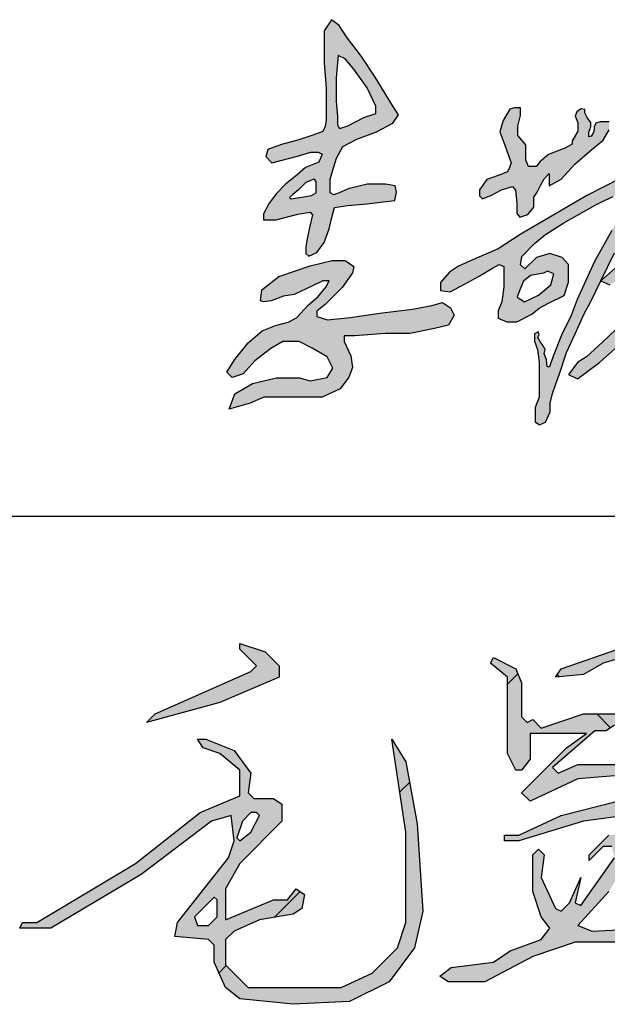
# Model space of a CAD drawing. Extents: x 687841 to 771941, y 252015 to 732780.
# Tile 21 of 98: x 769323 to 770157, y 328631 to 330028. Entities that reach past the tile are written whole.
import ezdxf

# ---------------------------------------------------------------- set-up
doc = ezdxf.new("R2010")
doc.units = 0
doc.header["$LTSCALE"] = 1000
doc.header["$MEASUREMENT"] = 0
doc.layers.get('0').update_dxf_attribs({"linetype": 'CONTINUOUS'})
doc.layers.add('PUB_TITLE', color=4, linetype='CONTINUOUS')

# ---------------------------------------------------------------- blocks, each defined once
blk = doc.blocks.new('李敬辉')
h = blk.add_hatch(color=3)
h.paths.add_polyline_path([(3996.515418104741, 949.8547423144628), (3919.837361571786, 887.2040602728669), (3809.476684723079, 792.9538422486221), (3729.932400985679, 732.1403451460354), (3679.72012962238, 668.5681476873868), (3669.576898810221, 638.6948370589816), (3706.946696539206, 622.1578117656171), (3817.454301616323, 677.6368172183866), (3907.141816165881, 707.510127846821), (3970.136618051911, 727.7812186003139), (3990.423079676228, 742.7178177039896), (3996.295476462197, 778.459170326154), (4005.99273953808, 824.1076287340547), (4011.865136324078, 887.0548775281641), (4025.745346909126, 937.199391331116), (4016.669824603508, 959.070908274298)], flags=16)
h.paths.add_polyline_path([(4032.029908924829, 1341.098688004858), (3905.536647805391, 1269.765277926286), (3844.168647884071, 1178.408328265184), (3835.401855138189, 1138.361473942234), (3884.24580103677, 1155.881958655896), (3964.399881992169, 1209.69499644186), (4023.263116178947, 1252.244680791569), (4055.82574677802, 1307.309189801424)], flags=16)
h.paths.add_polyline_path([(3256.286730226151, 1743.453381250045), (3239.085076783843, 1695.707533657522), (3257.897749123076, 1665.240977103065), (3275.375898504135, 1637.036219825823), (3275.375898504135, 1590.599689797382), (3284.339872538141, 1520.294819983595), (3276.611267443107, 1463.661475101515), (3258.577855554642, 1420.542940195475), (3246.484582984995, 1391.627491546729), (3212.206675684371, 1376.780794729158), (3163.259068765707, 1376.780794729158), (3103.362829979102, 1398.661867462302), (3077.601038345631, 1426.334985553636), (3069.228382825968, 1468.810022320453), (3038.314187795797, 1468.810022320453), (3013.840271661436, 1452.72099494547), (3013.840271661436, 1416.038003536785), (3040.246339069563, 1372.919468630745), (3083.009439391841, 1316.581341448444), (3111.423826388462, 1294.779525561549), (3148.46393700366, 1294.779525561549), (3188.041038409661, 1305.933942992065), (3207.829701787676, 1305.933942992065), (3215.440674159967, 1290.216354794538), (3199.203978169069, 1250.668987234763), (3128.95448232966, 1162.909061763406), (3065.652528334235, 1116.906139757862), (3031.318195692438, 1079.707135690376), (2990.226741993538, 1019.632357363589), (2990.226741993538, 979.9753792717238), (3002.529502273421, 969.2679479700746), (3034.675911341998, 1019.632357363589), (3096.34520427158, 1076.360360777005), (3141.856448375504, 1114.341140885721), (3172.364111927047, 1137.829385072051), (3187.867969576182, 1149.823362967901), (3209.302138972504, 1171.483865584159), (3205.360766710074, 1144.654355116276), (3186.409278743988, 1107.129554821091), (3176.238780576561, 1077.546627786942), (3105.422304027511, 1013.050216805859), (3024.622820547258, 946.3531636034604), (2961.744524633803, 885.9407848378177), (2916.392828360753, 845.5490227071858), (2879.880262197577, 812.3709826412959), (2856.711348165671, 773.9496244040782), (2851.288975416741, 744.3946902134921), (2868.049384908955, 729.617166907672), (2913.893921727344, 770.9940747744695), (3024.241978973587, 863.8615137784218), (3094.972180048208, 923.3870985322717), (3162.195641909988, 988.1211843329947), (3199.760592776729, 1041.004612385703), (3221.666419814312, 1053.467835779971), (3242.776986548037, 1066.727337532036), (3269.91904719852, 1066.727337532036), (3247.300663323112, 1030.263792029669), (3206.217772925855, 959.6751714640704), (3152.251845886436, 892.8381540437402), (3048.010324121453, 780.3212003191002), (2914.632393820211, 624.9261803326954), (2820.037656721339, 519.2316109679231), (2736.441353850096, 377.1421853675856), (2707.472380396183, 319.8508400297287), (2707.472380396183, 271.6054551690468), (2718.347773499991, 252.813600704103), (2745.398116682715, 249.2491786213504), (2858.105588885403, 362.5780372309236), (2963.060568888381, 494.8127452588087), (3040.665715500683, 600.8559323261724), (3088.007928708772, 652.0849720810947), (3116.167444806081, 687.1752943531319), (3154.265799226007, 721.2723765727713), (3169.925599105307, 721.2723765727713), (3184.202425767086, 706.992766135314), (3175.243860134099, 659.2123547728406), (3160.037915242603, 608.5996072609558), (3147.189131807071, 547.3029244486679), (3102.52858411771, 439.3196871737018), (3102.52858411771, 399.0522627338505), (3135.403099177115, 384.2168425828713), (3182.063628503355, 435.0809635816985), (3275.475052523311, 581.1097354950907), (3338.135209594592, 676.2815813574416), (3378.237827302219, 765.6095557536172), (3378.237827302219, 823.2136564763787), (3364.034915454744, 834.0665606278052), (3343.148121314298, 814.8652686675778), (3312.235729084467, 748.0779413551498), (3274.639454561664, 693.8133081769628), (3249.575346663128, 663.7589996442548), (3233.701464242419, 663.7589996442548), (3233.701464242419, 706.8915871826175), (3217.92876399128, 760.4662923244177), (3202.279780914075, 787.0130638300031), (3172.437801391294, 798.6499924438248), (3152.785700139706, 811.7415371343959), (3178.98850180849, 841.9247926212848), (3250.33274815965, 928.911598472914), (3319.167147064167, 1012.838261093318), (3341.295743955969, 1063.054429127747), (3341.295743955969, 1107.035683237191), (3311.164865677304, 1129.769020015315), (3281.898655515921, 1136.62872816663), (3265.639875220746, 1130.852084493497), (3253.712548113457, 1147.664878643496), (3273.430000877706, 1224.706243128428), (3292.2830108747, 1258.871452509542), (3300.910537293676, 1289.205127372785), (3335.226391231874, 1337.753936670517), (3426.717607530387, 1418.450559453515), (3514.865530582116, 1502.069117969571), (3559.831878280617, 1542.099671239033), (3577.818192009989, 1591.933678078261), (3558.19673836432, 1616.442143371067), (3526.311509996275, 1589.482786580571), (3483.798097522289, 1557.621759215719), (3439.649545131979, 1527.39454709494), (3401.22375709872, 1491.448700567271), (3374.244173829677, 1468.574050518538), (3349.717075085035, 1456.319817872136), (3337.453525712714, 1471.841905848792), (3337.453525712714, 1533.930145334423), (3337.453525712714, 1591.185291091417), (3327.696770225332, 1652.868702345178), (3311.992351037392, 1690.289625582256), (3293.066327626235, 1724.491596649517)])
h.paths.add_polyline_path([(2399.124112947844, 949.9947065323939), (2324.079618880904, 885.5519203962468), (2291.833830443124, 840.4419588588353), (2298.283123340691, 804.1196142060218), (2329.942550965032, 753.1511664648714), (2348.117257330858, 743.7777234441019), (2366.878549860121, 785.3726157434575), (2388.570970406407, 842.1994372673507), (2407.918398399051, 897.8546065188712), (2407.918398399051, 924.2175695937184), (2407.918398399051, 940.0353249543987)], flags=16)
h.paths.add_polyline_path([(2725.67412876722, 1378.992116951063), (2627.52381868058, 1264.198187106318), (2489.221313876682, 1112.62570795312), (2318.261982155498, 957.2734079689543), (2225.509707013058, 889.4683328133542), (2164.861024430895, 831.4172459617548), (2104.230369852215, 784.0029899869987), (1996.79991962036, 688.9801020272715), (2046.421999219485, 668.3485893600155), (2183.72958358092, 745.8025391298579), (2217.685102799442, 769.9677829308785), (2263.688511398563, 715.8439009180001), (2286.840974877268, 695.6006905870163), (2286.840974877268, 668.1276819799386), (2279.123411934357, 640.654785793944), (2241.555080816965, 583.8998013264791), (2112.426125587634, 460.6810373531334), (2008.493558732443, 361.153999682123), (1921.131205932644, 281.1597836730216), (1873.490178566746, 252.013724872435), (1823.904605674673, 185.949377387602), (1871.545633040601, 163.6041181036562), (1991.13461952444, 251.0421820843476), (2139.357033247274, 383.4063991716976), (2206.763738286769, 457.6508401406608), (2250.424633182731, 499.7481421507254), (2296.029172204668, 551.9527718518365), (2320.652946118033, 577.3518367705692), (2342.893868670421, 577.3518367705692), (2377.095244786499, 502.723140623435), (2447.917805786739, 397.0979350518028), (2527.450371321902, 290.3825824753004), (2627.415650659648, 188.7907072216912), (2710.223228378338, 140.1671379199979), (2783.640469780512, 107.7515374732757), (2853.79576930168, 101.2286428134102), (2831.842752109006, 151.6147124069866), (2737.541287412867, 216.0881141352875), (2653.026232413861, 296.2742328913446), (2536.300768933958, 404.1069383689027), (2474.980543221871, 501.9305721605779), (2432.451806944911, 579.2642313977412), (2413.376601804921, 645.4475203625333), (2403.83911190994, 683.5690516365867), (2436.72444377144, 807.2430084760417), (2460.581802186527, 906.2978777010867), (2469.262285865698, 996.3725527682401), (2496.638935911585, 1033.069709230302), (2598.221777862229, 1129.443673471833), (2672.22818559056, 1199.655244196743), (2749.127209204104, 1286.240246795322), (2776.503859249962, 1328.942261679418), (2776.503859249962, 1380.623234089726)])
h.paths.add_polyline_path([(1689.874286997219, 731.2899922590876), (1619.251386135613, 718.7695465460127), (1581.092187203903, 687.4684884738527), (1558.310649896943, 632.2648021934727), (1548.059025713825, 601.5328195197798), (1587.357143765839, 575.9228526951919), (1663.106082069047, 612.3459266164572), (1728.603170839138, 668.6878761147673), (1745.119751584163, 726.1679764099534), (1710.377760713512, 741.534023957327)], flags=16)
h.paths.add_polyline_path([(1183.492006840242, 736.0726089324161), (1135.321406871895, 680.4368885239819), (1135.321406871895, 637.9287999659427), (1187.871008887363, 631.0524534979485), (1265.444381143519, 671.0600728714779), (1343.643325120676, 713.5682738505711), (1415.586326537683, 756.7015359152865), (1451.870387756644, 777.3304628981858), (1476.894157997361, 766.0782391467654), (1476.894157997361, 656.6135171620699), (1466.108904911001, 576.700469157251), (1445.612867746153, 528.9126380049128), (1445.612867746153, 488.572139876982), (1491.573685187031, 468.7122853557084), (1546.399998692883, 468.7122853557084), (1627.277678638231, 509.4725637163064), (1666.32205254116, 542.217220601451), (1715.824696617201, 568.6917053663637), (1799.968600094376, 610.5205458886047), (1823.691424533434, 682.5129682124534), (1823.691424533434, 776.4544780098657), (1789.425147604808, 814.2065936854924), (1723.528738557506, 836.1555687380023), (1652.36071594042, 814.2065936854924), (1588.975382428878, 754.226473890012), (1566.47237777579, 775.8476291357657), (1572.098016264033, 819.5224234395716), (1640.482740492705, 889.1421993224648), (1699.32005942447, 937.5600380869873), (1798.997341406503, 1001.886468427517), (1910.19248946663, 1063.497030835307), (1966.90791238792, 1096.737689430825), (2020.896599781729, 1122.349454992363), (2062.887876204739, 1141.966817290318), (2097.244293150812, 1154.500191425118), (2128.328627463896, 1145.236471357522), (2134.872567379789, 1119.079800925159), (2057.26268841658, 959.4752868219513), (1963.602027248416, 793.8271290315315), (1869.933478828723, 588.9590862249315), (1838.080700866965, 503.2660219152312), (1786.626074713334, 396.7616836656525), (1740.733989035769, 285.180635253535), (1721.140253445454, 227.6262246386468), (1708.657889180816, 227.6262246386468), (1705.388736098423, 264.7481078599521), (1693.500845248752, 298.9002763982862), (1697.364471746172, 321.1733613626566), (1684.28763406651, 345.8222405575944), (1673.474888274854, 360.2560926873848), (1659.458791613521, 385.1543217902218), (1665.685438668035, 400.5263276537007), (1660.008195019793, 414.6172955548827), (1640.595640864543, 405.284324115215), (1640.595640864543, 365.7562929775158), (1657.332839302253, 320.4454350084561), (1666.274052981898, 251.4761273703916), (1666.274052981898, 180.9552967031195), (1666.274052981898, 123.1384953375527), (1666.274052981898, 64.65121477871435), (1644.698814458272, 8.411231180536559), (1644.698814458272, -29.43250765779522), (1644.698814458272, -68.853064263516), (1667.316972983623, -85.14692280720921), (1699.403213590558, -69.37874513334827), (1725.703366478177, -14.71557930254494), (1725.703366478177, 32.06349769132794), (1737.275541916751, 83.0474595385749), (1754.556735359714, 130.2676767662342), (1774.862351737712, 189.8965931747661), (1813.726220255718, 303.5021200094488), (1860.170864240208, 404.1981118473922), (1908.211211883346, 512.7007344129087), (1944.435104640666, 578.6309635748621), (1996.79991962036, 688.9801020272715), (2070.264259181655, 840.4708510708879), (2157.681822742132, 997.994451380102), (2228.243879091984, 1080.907680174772), (2316.446336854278, 1178.183823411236), (2427.769709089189, 1344.311569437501), (2506.371804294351, 1503.742168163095), (2572.071933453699, 1639.363335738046), (2617.341618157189, 1732.811059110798), (2617.341618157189, 1789.920652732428), (2589.362140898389, 1821.183937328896), (2559.721849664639, 1810.488647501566), (2511.144943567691, 1746.316683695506), (2429.485524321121, 1500.876667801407), (2312.816173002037, 1303.115547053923), (2260.44459752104, 1228.805227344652), (2233.130820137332, 1186.955813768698), (2195.347054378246, 1227.440548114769), (2139.353878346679, 1253.823859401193), (2094.286348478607, 1236.083366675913), (1925.694995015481, 1150.45719289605), (1796.810544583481, 1074.057977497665), (1563.674656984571, 938.5519290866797), (1446.220636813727, 861.5309128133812), (1288.392001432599, 792.7621643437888), (1232.417980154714, 768.0053609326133)])
h.paths.add_polyline_path([(1507.571059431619, 1611.519450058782), (1471.802373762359, 1551.269182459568), (1453.918143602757, 1489.48729035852), (1475.873096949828, 1432.023041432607), (1499.378007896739, 1368.198683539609), (1516.057618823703, 1322.90749057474), (1506.485097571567, 1297.615908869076), (1495.754379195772, 1275.149796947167), (1446.189313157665, 1256.257775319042), (1384.871791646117, 1233.280934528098), (1345.99507817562, 1178.441380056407), (1345.99507817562, 1146.784396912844), (1361.835383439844, 1129.934841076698), (1409.867393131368, 1150.35859962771), (1463.009440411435, 1178.441380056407), (1522.794130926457, 1196.312168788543), (1539.656398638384, 1176.398914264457), (1546.810135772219, 1106.447496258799), (1546.810135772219, 1050.79266427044), (1561.62847858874, 1031.900642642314), (1604.550901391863, 1046.707845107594), (1636.742605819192, 1085.513121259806), (1636.742605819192, 1138.104366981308), (1655.797304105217, 1165.83324591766), (1674.192628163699, 1205.149026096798), (1692.233025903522, 1237.834099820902), (1720.042798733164, 1265.622786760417), (1720.042798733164, 1239.892529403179), (1720.042798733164, 1200.782479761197), (1783.902043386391, 1235.775670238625), (1857.031062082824, 1317.083413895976), (1938.4000051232, 1387.069794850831), (2010.499174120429, 1445.734813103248), (2041.398946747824, 1501.312299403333), (2041.398946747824, 1544.539095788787), (1994.019550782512, 1544.539095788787), (1970.877453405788, 1537.53020489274), (1961.976802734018, 1517.251806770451), (1961.976802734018, 1500.886785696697), (1956.280178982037, 1482.387225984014), (1946.311369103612, 1466.733717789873), (1933.494360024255, 1462.820340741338), (1933.494360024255, 1489.146654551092), (1943.46316990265, 1517.251806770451), (1943.46316990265, 1540.376256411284), (1923.871011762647, 1567.552698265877), (1911.765883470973, 1591.388773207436), (1911.765883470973, 1609.888332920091), (1891.472210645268, 1614.513222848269), (1883.639719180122, 1608.821007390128), (1868.368197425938, 1597.266258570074), (1858.873524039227, 1574.795424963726), (1873.10978769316, 1539.779300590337), (1873.10978769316, 1518.307215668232), (1873.10978769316, 1493.006181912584), (1854.091821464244, 1459.176661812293), (1843.223864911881, 1441.290021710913), (1843.223864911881, 1424.680934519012), (1803.503440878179, 1402.03056448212), (1716.115623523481, 1368.089522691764), (1670.884489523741, 1330.801930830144), (1650.530648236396, 1304.248751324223), (1608.691933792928, 1304.248751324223), (1593.991674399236, 1337.581482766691), (1593.991674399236, 1420.390047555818), (1550.660241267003, 1470.996499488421), (1550.660241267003, 1520.699086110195), (1566.034522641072, 1577.631246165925), (1566.034522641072, 1619.200843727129), (1532.572970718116, 1619.200843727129)], flags=17)
h.paths.add_polyline_path([(168.3466233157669, 582.6222484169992), (174.9746187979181, 641.5664081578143), (267.1028996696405, 713.0941942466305), (434.7896980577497, 770.0514241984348), (553.4297355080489, 799.1924240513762), (623.6857664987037, 799.1924240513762), (670.081284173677, 766.0776770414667), (662.7905342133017, 731.6383851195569), (607.7787576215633, 654.1500345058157), (515.7140254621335, 561.9706123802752), (470.6440167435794, 525.5443906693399), (470.6440167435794, 498.3903206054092), (527.6442821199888, 480.5084021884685), (649.5983173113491, 493.0920285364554), (809.3890755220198, 516.2388499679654), (985.6238517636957, 537.9385875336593), (1089.192928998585, 557.1345957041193), (1145.989027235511, 572.9921481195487), (1190.25656444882, 543.7808851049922), (1208.631832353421, 504.5543672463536), (1178.563150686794, 451.1395248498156), (1102.556862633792, 432.7782430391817), (970.589623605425, 406.0708218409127), (837.7870119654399, 406.0708218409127), (676.0104691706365, 394.2933669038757), (617.3928665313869, 394.2933669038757), (617.3928665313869, 362.6638144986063), (653.1658338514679, 285.7908567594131), (662.541973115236, 223.9548901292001), (643.7896945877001, 171.4879820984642), (596.9089982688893, 109.6520154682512), (500.3347863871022, 64.68044425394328), (399.0723921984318, 64.68044425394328), (276.4846726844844, 64.68044425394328), (186.6862859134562, 64.68044425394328), (113.4294937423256, 31.87800294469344), (0, 0), (30.72039399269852, 82.64679088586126), (125.2450472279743, 138.1381626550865), (253.6920932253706, 168.2718404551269), (377.2470151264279, 168.2718404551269), (435.2929047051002, 152.5285078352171), (527.3369046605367, 169.1004960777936), (556.3599621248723, 220.4737720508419), (526.5078418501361, 280.9616977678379), (446.0727493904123, 328.1920328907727), (375.5884388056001, 362.9933206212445), (287.6904289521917, 362.9933206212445), (223.0109101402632, 326.5348340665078), (138.4296022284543, 258.589457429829), (74.57914622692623, 189.8155375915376), (15.70419383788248, 169.1004960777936), (-13.3188636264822, 198.9301873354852), (28.14261484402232, 265.2182527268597), (101.1145645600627, 355.5358697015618), (176.3168036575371, 421.4631759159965), (249.6434543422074, 448.7945339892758), (316.5685863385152, 466.821700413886), (361.9612963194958, 491.2455126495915), (424.2816255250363, 559.4976863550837), (478.9857993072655, 604.8560984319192), (519.722777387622, 656.02982702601), (537.1815466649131, 689.1763891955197), (503.4279410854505, 689.1763891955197), (447.5600596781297, 663.0080269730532), (349.7912672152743, 615.9049524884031), (291.5955198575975, 607.1822025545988), (224.6703878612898, 582.1769486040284), (183.9334097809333, 575.7801903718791)])
h.paths.add_polyline_path([(454.2038296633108, 1235.907652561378), (412.5976764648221, 1217.559074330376), (373.1659258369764, 1178.999550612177), (341.3327533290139, 1152.665817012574), (323.3288622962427, 1137.021977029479), (332.7221281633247, 1129.460761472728), (391.1698168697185, 1138.847020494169), (442.9317672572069, 1147.159600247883), (466.8387559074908, 1162.83430175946), (466.8387559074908, 1193.339756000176), (466.8387559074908, 1220.716419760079), (460.5765035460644, 1231.406313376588)], flags=16)
h.paths.add_polyline_path([(584.8570525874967, 1900.046747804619), (575.7411926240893, 1780.415339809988), (575.7411926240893, 1654.027426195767), (581.8109960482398, 1572.947222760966), (581.8109960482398, 1526.92552643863), (593.3682983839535, 1507.838679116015), (633.2214535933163, 1521.034438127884), (723.3524570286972, 1567.230836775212), (787.9111882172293, 1588.935071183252), (787.9111882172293, 1628.123365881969), (740.8409725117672, 1726.611632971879), (669.0421951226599, 1826.692456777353), (622.5840301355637, 1881.556069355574)], flags=16)
h.paths.add_polyline_path([(550.6811410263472, 2092.742400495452), (509.9966695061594, 2033.609823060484), (509.9966695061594, 1861.755685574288), (521.1927357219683, 1723.200103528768), (521.1927357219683, 1632.011223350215), (521.1927357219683, 1554.473632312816), (516.2323305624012, 1519.188821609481), (503.139267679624, 1492.229689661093), (449.9737839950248, 1471.613915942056), (373.7671597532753, 1446.783701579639), (280.4397912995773, 1421.155747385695), (207.0601833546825, 1394.815943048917), (197.086415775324, 1357.0860867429), (229.1453890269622, 1323.627443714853), (367.3555003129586, 1359.221637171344), (439.3099945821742, 1380.578265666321), (478.4934094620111, 1380.578265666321), (499.6499476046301, 1370.128053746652), (481.2163140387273, 1327.716197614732), (410.9089032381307, 1298.553950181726), (364.9214944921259, 1259.229063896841), (303.171075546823, 1209.664642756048), (255.0750664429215, 1158.070909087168), (215.4664160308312, 1107.183966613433), (185.0524980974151, 1049.936015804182), (185.0524980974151, 1017.424857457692), (251.5384228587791, 1017.424857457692), (369.657000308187, 1047.815754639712), (435.4355512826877, 1057.710494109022), (448.0700268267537, 1043.537571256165), (431.7497259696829, 976.1078700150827), (419.0185752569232, 915.1323741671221), (411.9944143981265, 871.703669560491), (411.9944143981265, 836.1711952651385), (428.6766274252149, 822.1336273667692), (470.8209165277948, 840.9965319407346), (509.8923324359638, 894.5146892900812), (537.9403002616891, 969.0337749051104), (552.2320000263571, 1029.111925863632), (565.0451781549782, 1083.280663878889), (635.5177705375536, 1094.60686068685), (742.3634374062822, 1103.083858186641), (827.3533049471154, 1113.971725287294), (889.6792679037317, 1120.504513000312), (898.396258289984, 1166.669321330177), (891.8584028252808, 1200.204185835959), (839.9929635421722, 1208.043418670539), (741.9276104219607, 1208.043418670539), (639.9972787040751, 1183.29841947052), (590.7506322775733, 1162.208566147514), (561.9979948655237, 1150.899569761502), (543.0334365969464, 1162.208566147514), (543.0334365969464, 1233.489025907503), (551.9782558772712, 1265.654714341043), (562.910662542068, 1301.765145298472), (577.3592059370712, 1349.307224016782), (611.1671208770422, 1410.878439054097), (685.8717870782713, 1450.109678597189), (791.5149861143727, 1489.544175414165), (880.2736077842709, 1536.030845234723), (910.2679239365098, 1580.682466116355), (878.4372302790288, 1632.06248735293), (784.2823764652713, 1783.283875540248), (711.3083985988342, 1895.599932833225), (631.0707127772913, 2001.038294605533), (590.4022411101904, 2061.445726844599)])
h.paths.add_polyline_path([(4308.846747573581, 1042.204819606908), (4267.878560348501, 1083.500671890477), (4228.514640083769, 1099.04018513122), (4220.252856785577, 1083.015012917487), (4247.953560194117, 1024.741894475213), (4267.048145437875, 1004.378168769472), (4249.923344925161, 960.0513323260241), (4210.08416141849, 929.9731905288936), (4146.341197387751, 875.1248672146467), (4101.189837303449, 829.122956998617), (4083.48363367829, 810.5452646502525), (4082.598233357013, 840.6234064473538), (4090.566160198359, 909.6262155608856), (4112.818124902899, 971.0614011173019), (4132.295129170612, 1019.717235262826), (4171.249137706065, 1071.911634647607), (4207.13094909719, 1126.366933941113), (4167.020669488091, 1145.554173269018), (4123.44180200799, 1086.066120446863), (4107.506173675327, 1071.911634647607), (4098.652846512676, 1118.798186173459), (4116.359275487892, 1170.107944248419), (4122.514261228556, 1230.956741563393), (4220.904118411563, 1309.410676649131), (4284.509618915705, 1383.892213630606), (4311.343175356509, 1410.70564788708), (4299.417200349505, 1453.4083372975), (4268.608243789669, 1464.332291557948), (4255.688249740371, 1436.525842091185), (4233.823887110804, 1405.740234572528), (4201.027343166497, 1371.975244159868), (4163.261605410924, 1339.203268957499), (4142.391036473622, 1317.355360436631), (4117.54506741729, 1301.465992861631), (4101.643692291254, 1310.403804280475), (4130.46483611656, 1365.023575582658), (4183.138155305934, 1418.65033167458), (4213.97392852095, 1504.523944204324), (4259.690466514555, 1618.729012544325), (4285.530229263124, 1705.127631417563), (4290.49942307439, 1788.546979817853), (4266.647473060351, 1825.29124070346), (4197.07875970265, 1844.159878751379), (4082.787527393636, 1799.470934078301), (3971.47790151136, 1734.92022372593), (3880.045050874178, 1669.376498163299), (3814.451737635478, 1609.79120112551), (3763.766005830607, 1574.040067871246), (3729.975668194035, 1544.247475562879), (3716.0618804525, 1552.19215935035), (3720.037280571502, 1591.915578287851), (3711.092686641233, 1617.73588491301), (3691.915172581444, 1624.639886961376), (3664.09165339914, 1595.464261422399), (3664.09165339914, 1561.48331015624), (3664.09165339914, 1490.946852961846), (3641.357214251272, 1406.537749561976), (3602.582809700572, 1319.361176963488), (3567.635750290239, 1230.604301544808), (3527.515329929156, 1141.619998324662), (3495.876409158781, 1067.594665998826), (3462.694291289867, 1007.449062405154), (3450.34736240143, 961.9543960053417), (3450.34736240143, 931.6814285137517), (3478.760397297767, 912.6919378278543), (3517.52826669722, 971.5595388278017), (3581.223005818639, 1103.582445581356), (3634.974624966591, 1225.510953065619), (3662.050207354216, 1304.942501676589), (3694.045406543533, 1379.116342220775), (3724.145862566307, 1459.309880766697), (3763.048040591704, 1498.651068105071), (3888.497931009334, 1596.280663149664), (3984.182460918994, 1656.481015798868), (4084.591905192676, 1696.024336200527), (4151.661711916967, 1727.636238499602), (4191.214700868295, 1735.075814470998), (4211.223756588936, 1719.731576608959), (4196.798649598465, 1665.329227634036), (4175.737209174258, 1594.785912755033), (4159.021644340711, 1536.324938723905), (4141.783492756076, 1490.39149293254), (4105.217743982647, 1466.902686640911), (4002.332604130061, 1399.738523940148), (3919.064636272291, 1339.385278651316), (3843.419584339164, 1278.446207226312), (3801.205436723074, 1220.788931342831), (3771.885593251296, 1165.123419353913), (3733.18352606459, 1097.738911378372), (3713.246131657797, 1032.698045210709), (3744.911418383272, 1014.533500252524), (3744.911418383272, 994.7867413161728), (3781.692376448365, 947.8822024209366), (3835.673401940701, 987.7510942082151), (3822.764900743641, 1038.173512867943), (3884.731881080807, 1080.20538582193), (3966.215527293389, 1126.077112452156), (4001.792890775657, 1149.586379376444), (4027.615301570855, 1142.705536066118), (4027.615301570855, 1072.17784771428), (3991.863967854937, 1011.12781670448), (3905.312424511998, 932.8783755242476), (3691.115405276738, 754.7451846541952), (3587.504187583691, 641.9545980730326), (3552.598367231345, 606.263947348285), (3525.81033149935, 555.9727240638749), (3525.81033149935, 503.2479221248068), (3567.210064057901, 465.9350355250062), (3636.209993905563, 474.8576701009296), (3747.421141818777, 538.9385728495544), (3854.573735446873, 600.5858969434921), (3933.314646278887, 654.1218168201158), (3960.102682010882, 654.1218168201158), (3978.872537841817, 637.0293190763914), (3970.741682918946, 581.1269359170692), (3966.852141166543, 512.5802190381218), (3956.398828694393, 415.5219478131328), (3943.816409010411, 288.6258910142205), (3943.816409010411, 132.3412831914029), (3935.493105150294, 15.7636808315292), (3935.493105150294, -184.6980185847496), (3935.493105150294, -325.9623860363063), (3953.33136390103, -425.0752645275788), (3953.33136390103, -512.7958426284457), (3978.413274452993, -561.782644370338), (3996.654684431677, -529.8842932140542), (3996.654684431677, -404.5691013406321), (3996.654684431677, -280.3931844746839), (4002.961556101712, -148.625361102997), (4002.961556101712, -50.3631727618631), (4002.961556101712, 46.63922519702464), (4013.067604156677, 147.7434178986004), (4013.118983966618, 282.2500430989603), (4017.588576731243, 353.2129133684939), (4032.327821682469, 518.2874989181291), (4035.505257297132, 586.5513644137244), (4041.065769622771, 624.652210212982), (4072.840351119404, 648.4651264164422), (4083.167242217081, 698.4724865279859), (4091.905190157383, 729.4293113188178), (4192.021003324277, 815.2594168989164), (4286.68559893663, 888.1750409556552), (4326.985623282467, 954.7306684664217), (4343.547274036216, 1002.014066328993)])
for points in [[(550.6811410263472, 2092.742400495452), (509.9966695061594, 2033.609823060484), (509.9966695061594, 1861.755685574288), (521.1927357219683, 1723.200103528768), (521.1927357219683, 1632.011223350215), (521.1927357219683, 1554.473632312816), (516.2323305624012, 1519.188821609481), (503.139267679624, 1492.229689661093), (449.9737839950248, 1471.613915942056), (373.7671597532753, 1446.783701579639), (280.4397912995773, 1421.155747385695), (207.0601833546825, 1394.815943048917), (197.086415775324, 1357.0860867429), (229.1453890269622, 1323.627443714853), (367.3555003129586, 1359.221637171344), (439.3099945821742, 1380.578265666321), (478.4934094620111, 1380.578265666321), (499.6499476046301, 1370.128053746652), (481.2163140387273, 1327.716197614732), (410.9089032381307, 1298.553950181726), (364.9214944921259, 1259.229063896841), (303.171075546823, 1209.664642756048), (255.0750664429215, 1158.070909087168), (215.4664160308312, 1107.183966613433), (185.0524980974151, 1049.936015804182), (185.0524980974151, 1017.424857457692), (251.5384228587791, 1017.424857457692), (369.657000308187, 1047.815754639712), (435.4355512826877, 1057.710494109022), (448.0700268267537, 1043.537571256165), (431.7497259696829, 976.1078700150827), (419.0185752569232, 915.1323741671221), (411.9944143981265, 871.703669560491), (411.9944143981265, 836.1711952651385), (428.6766274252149, 822.1336273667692), (470.8209165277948, 840.9965319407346), (509.8923324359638, 894.5146892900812), (537.9403002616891, 969.0337749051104), (552.2320000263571, 1029.111925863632), (565.0451781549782, 1083.280663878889), (635.5177705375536, 1094.60686068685), (742.3634374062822, 1103.083858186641), (827.3533049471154, 1113.971725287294), (889.6792679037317, 1120.504513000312), (898.396258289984, 1166.669321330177), (891.8584028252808, 1200.204185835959), (839.9929635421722, 1208.043418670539), (741.9276104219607, 1208.043418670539), (639.9972787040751, 1183.29841947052), (590.7506322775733, 1162.208566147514), (561.9979948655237, 1150.899569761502), (543.0334365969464, 1162.208566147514), (543.0334365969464, 1233.489025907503), (551.9782558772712, 1265.654714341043), (562.910662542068, 1301.765145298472), (577.3592059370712, 1349.307224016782), (611.1671208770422, 1410.878439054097), (685.8717870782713, 1450.109678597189), (791.5149861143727, 1489.544175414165), (880.2736077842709, 1536.030845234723), (910.2679239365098, 1580.682466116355), (878.4372302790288, 1632.06248735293), (784.2823764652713, 1783.283875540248), (711.3083985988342, 1895.599932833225), (631.0707127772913, 2001.038294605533), (590.4022411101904, 2061.445726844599)], [(584.8570525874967, 1900.046747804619), (575.7411926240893, 1780.415339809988), (575.7411926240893, 1654.027426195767), (581.8109960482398, 1572.947222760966), (581.8109960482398, 1526.92552643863), (593.3682983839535, 1507.838679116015), (633.2214535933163, 1521.034438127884), (723.3524570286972, 1567.230836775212), (787.9111882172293, 1588.935071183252), (787.9111882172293, 1628.123365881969), (740.8409725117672, 1726.611632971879), (669.0421951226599, 1826.692456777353), (622.5840301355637, 1881.556069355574)], [(454.2038296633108, 1235.907652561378), (412.5976764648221, 1217.559074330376), (373.1659258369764, 1178.999550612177), (341.3327533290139, 1152.665817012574), (323.3288622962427, 1137.021977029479), (332.7221281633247, 1129.460761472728), (391.1698168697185, 1138.847020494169), (442.9317672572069, 1147.159600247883), (466.8387559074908, 1162.83430175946), (466.8387559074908, 1193.339756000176), (466.8387559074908, 1220.716419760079), (460.5765035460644, 1231.406313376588)], [(168.3466233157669, 582.6222484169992), (174.9746187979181, 641.5664081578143), (267.1028996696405, 713.0941942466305), (434.7896980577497, 770.0514241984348), (553.4297355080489, 799.1924240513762), (623.6857664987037, 799.1924240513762), (670.081284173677, 766.0776770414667), (662.7905342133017, 731.6383851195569), (607.7787576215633, 654.1500345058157), (515.7140254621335, 561.9706123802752), (470.6440167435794, 525.5443906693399), (470.6440167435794, 498.3903206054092), (527.6442821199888, 480.5084021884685), (649.5983173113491, 493.0920285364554), (809.3890755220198, 516.2388499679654), (985.6238517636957, 537.9385875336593), (1089.192928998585, 557.1345957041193), (1145.989027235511, 572.9921481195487), (1190.25656444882, 543.7808851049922), (1208.631832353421, 504.5543672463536), (1178.563150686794, 451.1395248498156), (1102.556862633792, 432.7782430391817), (970.589623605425, 406.0708218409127), (837.7870119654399, 406.0708218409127), (676.0104691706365, 394.2933669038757), (617.3928665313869, 394.2933669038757), (617.3928665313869, 362.6638144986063), (653.1658338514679, 285.7908567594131), (662.541973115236, 223.9548901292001), (643.7896945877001, 171.4879820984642), (596.9089982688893, 109.6520154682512), (500.3347863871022, 64.68044425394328), (399.0723921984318, 64.68044425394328), (276.4846726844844, 64.68044425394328), (186.6862859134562, 64.68044425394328), (113.4294937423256, 31.87800294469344), (0, 0), (30.72039399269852, 82.64679088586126), (125.2450472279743, 138.1381626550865), (253.6920932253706, 168.2718404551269), (377.2470151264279, 168.2718404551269), (435.2929047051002, 152.5285078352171), (527.3369046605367, 169.1004960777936), (556.3599621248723, 220.4737720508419), (526.5078418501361, 280.9616977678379), (446.0727493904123, 328.1920328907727), (375.5884388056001, 362.9933206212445), (287.6904289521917, 362.9933206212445), (223.0109101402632, 326.5348340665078), (138.4296022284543, 258.589457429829), (74.57914622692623, 189.8155375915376), (15.70419383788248, 169.1004960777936), (-13.3188636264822, 198.9301873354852), (28.14261484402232, 265.2182527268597), (101.1145645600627, 355.5358697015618), (176.3168036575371, 421.4631759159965), (249.6434543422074, 448.7945339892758), (316.5685863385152, 466.821700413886), (361.9612963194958, 491.2455126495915), (424.2816255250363, 559.4976863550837), (478.9857993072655, 604.8560984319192), (519.722777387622, 656.02982702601), (537.1815466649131, 689.1763891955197), (503.4279410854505, 689.1763891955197), (447.5600596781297, 663.0080269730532), (349.7912672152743, 615.9049524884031), (291.5955198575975, 607.1822025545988), (224.6703878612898, 582.1769486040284), (183.9334097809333, 575.7801903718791)], [(1689.874286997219, 731.2899922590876), (1619.251386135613, 718.7695465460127), (1581.092187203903, 687.4684884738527), (1558.310649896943, 632.2648021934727), (1548.059025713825, 601.5328195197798), (1587.357143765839, 575.9228526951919), (1663.106082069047, 612.3459266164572), (1728.603170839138, 668.6878761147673), (1745.119751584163, 726.1679764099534), (1710.377760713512, 741.534023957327)]]:
    blk.add_lwpolyline(points, close=True)
for points in [[(2057.26268841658, 959.4752868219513), (1963.602027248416, 793.8271290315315), (1869.933478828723, 588.9590862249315), (1838.080700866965, 503.2660219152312), (1786.626074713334, 396.7616836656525), (1740.733989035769, 285.180635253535), (1721.140253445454, 227.6262246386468), (1708.657889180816, 227.6262246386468), (1705.388736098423, 264.7481078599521), (1693.500845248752, 298.9002763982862), (1697.364471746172, 321.1733613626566), (1684.28763406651, 345.8222405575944), (1673.474888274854, 360.2560926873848), (1659.458791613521, 385.1543217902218), (1665.685438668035, 400.5263276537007), (1660.008195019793, 414.6172955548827), (1640.595640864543, 405.284324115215), (1640.595640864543, 365.7562929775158), (1657.332839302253, 320.4454350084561), (1666.274052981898, 251.4761273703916), (1666.274052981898, 180.9552967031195), (1666.274052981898, 123.1384953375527), (1666.274052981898, 64.65121477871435), (1644.698814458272, 8.411231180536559), (1644.698814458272, -29.43250765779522), (1644.698814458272, -68.853064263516), (1667.316972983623, -85.14692280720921), (1699.403213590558, -69.37874513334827), (1725.703366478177, -14.71557930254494), (1725.703366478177, 32.06349769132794), (1737.275541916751, 83.0474595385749), (1754.556735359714, 130.2676767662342), (1774.862351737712, 189.8965931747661), (1813.726220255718, 303.5021200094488), (1860.170864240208, 404.1981118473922), (1908.211211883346, 512.7007344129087), (1944.435104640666, 578.6309635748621), (1996.79991962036, 688.9801020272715), (2070.264259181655, 840.4708510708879)], [(2094.286348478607, 1236.083366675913), (1925.694995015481, 1150.45719289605), (1796.810544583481, 1074.057977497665), (1563.674656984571, 938.5519290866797), (1446.220636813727, 861.5309128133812), (1288.392001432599, 792.7621643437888), (1232.417980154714, 768.0053609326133), (1183.492006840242, 736.0726089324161), (1135.321406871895, 680.4368885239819), (1135.321406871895, 637.9287999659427), (1187.871008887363, 631.0524534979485), (1265.444381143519, 671.0600728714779), (1343.643325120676, 713.5682738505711), (1415.586326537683, 756.7015359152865), (1451.870387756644, 777.3304628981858), (1476.894157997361, 766.0782391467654), (1476.894157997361, 656.6135171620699), (1466.108904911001, 576.700469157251), (1445.612867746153, 528.9126380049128), (1445.612867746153, 488.572139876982), (1491.573685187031, 468.7122853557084), (1546.399998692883, 468.7122853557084), (1627.277678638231, 509.4725637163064), (1666.32205254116, 542.217220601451), (1715.824696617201, 568.6917053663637), (1799.968600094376, 610.5205458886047), (1823.691424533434, 682.5129682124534), (1823.691424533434, 776.4544780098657), (1789.425147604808, 814.2065936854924), (1723.528738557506, 836.1555687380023), (1652.36071594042, 814.2065936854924), (1588.975382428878, 754.226473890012), (1566.47237777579, 775.8476291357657), (1572.098016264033, 819.5224234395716), (1640.482740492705, 889.1421993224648), (1699.32005942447, 937.5600380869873), (1798.997341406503, 1001.886468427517), (1910.19248946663, 1063.497030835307), (1966.90791238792, 1096.737689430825), (2020.896599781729, 1122.349454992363), (2062.887876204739, 1141.966817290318)], [(2041.398946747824, 1544.539095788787), (1994.019550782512, 1544.539095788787), (1970.877453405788, 1537.53020489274), (1961.976802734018, 1517.251806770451), (1961.976802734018, 1500.886785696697), (1956.280178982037, 1482.387225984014), (1946.311369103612, 1466.733717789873), (1933.494360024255, 1462.820340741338), (1933.494360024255, 1489.146654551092), (1943.46316990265, 1517.251806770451), (1943.46316990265, 1540.376256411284), (1923.871011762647, 1567.552698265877), (1911.765883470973, 1591.388773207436), (1911.765883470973, 1609.888332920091), (1891.472210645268, 1614.513222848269), (1883.639719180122, 1608.821007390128), (1868.368197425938, 1597.266258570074), (1858.873524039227, 1574.795424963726), (1873.10978769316, 1539.779300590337), (1873.10978769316, 1518.307215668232), (1873.10978769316, 1493.006181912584), (1854.091821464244, 1459.176661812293), (1843.223864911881, 1441.290021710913), (1843.223864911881, 1424.680934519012), (1803.503440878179, 1402.03056448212), (1716.115623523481, 1368.089522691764), (1670.884489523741, 1330.801930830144), (1650.530648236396, 1304.248751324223), (1608.691933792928, 1304.248751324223), (1593.991674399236, 1337.581482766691), (1593.991674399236, 1420.390047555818), (1550.660241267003, 1470.996499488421), (1550.660241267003, 1520.699086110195), (1566.034522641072, 1577.631246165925), (1566.034522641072, 1619.200843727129), (1532.572970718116, 1619.200843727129), (1507.571059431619, 1611.519450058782), (1471.802373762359, 1551.269182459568), (1453.918143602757, 1489.48729035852), (1475.873096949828, 1432.023041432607), (1499.378007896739, 1368.198683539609), (1516.057618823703, 1322.90749057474), (1506.485097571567, 1297.615908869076), (1495.754379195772, 1275.149796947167), (1446.189313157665, 1256.257775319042), (1384.871791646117, 1233.280934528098), (1345.99507817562, 1178.441380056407), (1345.99507817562, 1146.784396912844), (1361.835383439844, 1129.934841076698), (1409.867393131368, 1150.35859962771), (1463.009440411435, 1178.441380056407), (1522.794130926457, 1196.312168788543), (1539.656398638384, 1176.398914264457), (1546.810135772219, 1106.447496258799), (1546.810135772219, 1050.79266427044), (1561.62847858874, 1031.900642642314), (1604.550901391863, 1046.707845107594), (1636.742605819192, 1085.513121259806), (1636.742605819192, 1138.104366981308), (1655.797304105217, 1165.83324591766), (1674.192628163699, 1205.149026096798), (1692.233025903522, 1237.834099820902), (1720.042798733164, 1265.622786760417), (1720.042798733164, 1239.892529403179), (1720.042798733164, 1200.782479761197), (1783.902043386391, 1235.775670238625), (1857.031062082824, 1317.083413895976), (1938.4000051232, 1387.069794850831), (2010.499174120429, 1445.734813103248), (2041.398946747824, 1501.312299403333)], [(2104.230369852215, 784.0029899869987), (1996.79991962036, 688.9801020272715), (2046.421999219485, 668.3485893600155)], [(2112.426125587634, 460.6810373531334), (2008.493558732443, 361.153999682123), (1921.131205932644, 281.1597836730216), (1873.490178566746, 252.013724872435), (1823.904605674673, 185.949377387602), (1871.545633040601, 163.6041181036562), (1991.13461952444, 251.0421820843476), (2139.357033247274, 383.4063991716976)]]:
    blk.add_lwpolyline(points)
blk = doc.blocks.new('毛昱钧')
at = {"linetype": 'Continuous'}
h = blk.add_hatch(dxfattribs=at)
h.set_pattern_fill('ANSI38', color=256, scale=100)
h.set_pattern_definition([(45, (0, 0), (-112.2532015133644, 112.2532015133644), []), (135, (0, 0), (-336.7596045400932, 112.2532015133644), [396.875, -238.125])])
h.paths.add_polyline_path([(86.00000000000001, 53), (94.99999999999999, 57), (107, 58.99999999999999), (110, 61.00000000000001), (111, 65.99999999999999), (108, 68), (105, 64), (100, 64), (83, 57), (83, 68), (88, 77), (103, 92), (103, 98), (100, 100), (93, 100), (91, 102), (92, 109), (86, 117), (76, 121), (73, 121), (75, 118), (81, 116), (88, 110), (88, 101), (74, 95), (51, 77), (16, 56), (11, 56), (10, 54), (21, 54), (53, 73), (78, 92), (85, 94), (86, 85), (84, 79), (66, 56), (65, 51), (77, 50), (79, 48), (79, 42), (83, 33), (88, 29), (107, 27), (127, 28), (141, 35), (150, 47), (153, 60), (151, 91), (147, 113), (142, 121), (147, 88), (147, 56), (144, 47), (135, 38), (124, 33), (91, 33), (83, 41), (83, 50)])
h.paths.add_polyline_path([(77, 55), (73, 55), (72, 58), (79, 65), (80, 64), (80, 58)], flags=16)
h.paths.add_polyline_path([(87.99999999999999, 85), (86.99999999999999, 86.00000000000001), (89.00000000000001, 92), (92, 95), (94, 95), (95, 94), (92, 88)], flags=16)
h.paths.add_polyline_path([(102, 143), (102, 147), (97, 152), (88, 155), (88, 153), (94, 147), (92, 145), (58, 130), (55, 127), (81, 134)])
h.paths.add_polyline_path([(222, 112), (208, 112), (201, 109), (199, 111), (214, 124), (218, 124), (221, 126), (222, 130), (210, 130), (195, 125), (192, 128), (190, 127), (188, 129), (188, 141), (186, 146), (178, 150), (177, 148), (183, 143), (183, 116), (186, 110), (188, 110), (191, 114), (191, 123), (211, 123), (204, 118), (188, 102), (191, 99), (208, 107), (221, 108), (225, 105), (228, 107), (235, 125), (245, 143), (245, 149), (240, 154), (235, 156), (231, 156), (202, 146), (200, 143), (210, 144), (217, 148), (227, 151), (237, 150), (240, 144), (227, 118)])
h.paths.add_polyline_path([(225, 94.00000000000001), (227, 98), (226, 99), (222, 99), (202, 94), (187, 87), (182, 87), (182, 85), (187, 85), (210, 92)])
h.paths.add_polyline_path([(221, 79.00000000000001), (209, 62), (207, 63), (209, 72), (205, 63), (202, 60), (200, 61), (195, 72), (196, 80), (194, 82), (192, 80), (192, 67), (195, 58), (198, 54), (195, 50), (184, 46), (178, 42), (163, 40), (159, 37), (162, 35), (175, 35), (192, 44), (207, 49), (232, 49), (240, 46), (240, 42), (252, 40), (263, 32), (265, 32), (268, 35), (265, 41), (249, 50), (234, 54), (213, 53), (208, 55), (219, 67), (225, 77), (226, 85), (224, 87), (219, 87), (212, 80), (212, 78), (217, 83), (220, 83)])
h.paths.add_polyline_path([(280, 116), (289, 133), (299, 132), (306, 134), (309, 132), (316, 134), (318, 139), (311, 140), (302, 137), (292, 136), (291, 139), (295, 148), (294, 160), (287, 166), (283, 166), (281, 166), (281, 163), (289, 154), (287, 146), (284, 144), (285, 139), (283, 133), (265, 98), (266, 95), (269, 95), (275, 101)])
h.paths.add_polyline_path([(284, 108), (283, 104), (289, 105), (301, 114), (306, 115), (307, 113), (314, 118), (314, 120), (311, 122), (308, 122), (297, 117)], flags=17)
h.paths.add_polyline_path([(298, 87), (300, 86), (294, 36), (298, 34), (300, 36), (305, 53), (316, 74), (315, 75), (302, 58), (300, 65), (304, 89), (309, 94), (314, 95), (314, 98), (307, 104), (306, 107), (302, 107), (302, 96), (272, 75), (269, 77), (269, 71), (275, 71)])
h.paths.add_polyline_path([(332, 110), (330, 111), (338, 128), (344, 150), (345, 170), (342, 175), (338, 175), (337, 168), (339, 172), (341, 168), (341, 151), (337, 134), (330, 116), (323, 106), (321, 100), (327, 100), (344, 113), (355, 118), (363, 118), (368, 113), (370, 107), (373, 68), (370, 42), (368, 39), (358, 46), (349, 46), (354, 44), (361, 37), (365, 29), (369, 29), (374, 37), (376, 57), (378, 63), (377, 95), (375, 110), (372, 117), (365, 123), (351, 122), (341, 117)])
h.paths.add_polyline_path([(347, 82.00000000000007), (346.9999999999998, 78.99999999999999), (343.0000000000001, 76.00000000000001), (351, 78), (352, 81), (350, 85), (335, 98), (334, 97), (334, 95)], flags=17)
h.paths.add_polyline_path([(342, 62), (336, 67), (338, 71), (336, 71), (334, 67), (335, 57), (337, 55), (340, 55), (348, 59), (361, 73), (366, 82), (365, 82), (357, 73)], flags=17)
h = blk.add_hatch(color=256, dxfattribs=at)
h.dxf.hatch_style = 1
h.paths.add_polyline_path([(88, 101), (74, 95), (51, 77), (16, 56), (11, 56), (10, 54), (21, 54), (53, 73), (78, 92), (85, 94), (86, 85), (84, 79), (66, 56), (65, 51), (77, 50), (79, 48), (79, 42), (83, 33), (88, 29), (107, 27), (127, 28), (141, 35), (150, 47), (153, 60), (151, 91), (147, 113), (142, 121), (147, 88), (147, 56), (144, 47), (135, 38), (124, 33), (91, 33), (83, 41), (83, 50), (86, 53), (95, 57), (107, 59), (110, 61), (111, 66), (108, 68), (105, 64), (100, 64), (83, 57), (83, 68), (88, 77), (103, 92), (103, 98), (100, 100), (93, 100), (91, 102), (92, 109), (86, 117), (76, 121), (73, 121), (75, 118), (81, 116), (88, 110)])
h.paths.add_polyline_path([(92, 95), (94, 95), (95, 94), (92, 88), (88, 85), (87, 86), (89, 92)], flags=16)
h.paths.add_polyline_path([(79, 65), (80, 64), (80, 58), (77, 55), (73, 55), (72, 58)], flags=16)
h.paths.add_polyline_path([(57.99999999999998, 130), (55, 127), (80.99999999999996, 133.9999999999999), (102, 143), (102, 147), (97, 152), (88, 155), (88, 153), (94, 147), (92, 145)])
h.paths.add_polyline_path([(200, 61), (195, 72), (196, 80), (194, 82), (192, 80), (192, 67), (195, 58), (198, 54), (195, 50), (184, 46), (178, 42), (163, 40), (159, 37), (162, 35), (175, 35), (192, 44), (207, 49), (232, 49), (240, 46), (240, 42), (252, 40), (263, 32), (265, 32), (268, 35), (265, 41), (249, 50), (234, 54), (213, 53), (208, 55), (219, 67), (225, 77), (226, 85), (224, 87), (219, 87), (212, 80), (212, 78), (217, 83), (220, 83), (221, 79), (209, 62), (207, 63), (209, 72), (205, 63), (202, 60)])
h.paths.add_polyline_path([(210, 92), (225, 93.99999999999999), (227, 97.99999999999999), (226, 99), (222, 99), (202, 94), (187, 87), (182, 87), (182, 85), (187, 85)])
h.paths.add_polyline_path([(201, 109), (199, 111), (214, 124), (218, 124), (221, 126), (222, 130), (210, 130), (195, 125), (192, 128), (190, 127), (188, 129), (188, 141), (186, 146), (178, 150), (177, 148), (183, 143), (183, 116), (186, 110), (188, 110), (191, 114), (191, 123), (211, 123), (204, 118), (188, 102), (191, 99), (208, 107), (221, 108), (225, 105), (228, 107), (235, 125), (245, 143), (245, 149), (240, 154), (235, 156), (231, 156), (202, 146), (200, 143), (210, 144), (217, 148), (227, 151), (237, 150), (240, 144), (227, 118), (222, 112), (208, 112)])
h.paths.add_polyline_path([(289, 133), (299, 132), (306, 134), (309, 132), (316, 134), (318, 139), (311, 140), (302, 137), (292, 136), (291, 139), (295, 148), (294, 160), (287, 166), (283, 166), (281, 166), (281, 163), (289, 154), (287, 146), (284, 144), (285, 139), (283, 133), (265, 98), (266, 95), (269, 95), (275, 101), (280, 116)])
h.paths.add_polyline_path([(301, 114), (306, 115), (307, 113), (314, 118), (314, 120), (311, 122), (308, 122), (297, 117), (284, 108), (283, 104), (289, 105)], flags=17)
h.paths.add_polyline_path([(302, 96), (272, 75), (269, 77), (269, 71), (275, 71), (298, 87), (300, 86), (294, 36), (298, 34), (300, 36), (305, 53), (316, 74), (315, 75), (302, 58), (300, 65), (304, 89), (309, 94), (314, 95), (314, 98), (307, 104), (306, 107), (302, 107)])
h.paths.add_polyline_path([(335, 97.99999999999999), (334, 97), (334, 95), (347, 82), (347, 79), (343, 76), (351, 78), (352, 81), (350, 85)], flags=17)
h.paths.add_polyline_path([(361.0000000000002, 73.00000000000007), (366.0000000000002, 82), (365, 82), (357, 73), (342, 62), (336, 67), (338, 71), (336, 71), (334, 67), (335, 57), (337, 55), (340, 55), (348, 59)], flags=17)
h.paths.add_polyline_path([(344, 113), (354.9999999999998, 118), (363.0000000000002, 118), (368, 113), (370, 107.0000000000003), (373, 67.99999999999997), (370, 41.99999999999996), (368, 39.00000000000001), (358, 46), (349, 46), (354, 44), (361, 37), (365, 29), (369, 29), (374, 37), (376, 57), (378, 63), (377, 95), (375, 110), (372, 117), (365, 123), (351, 122), (341, 117), (332, 110), (330, 111), (338, 128), (344, 150), (345, 170), (342, 175), (338, 175), (337, 168), (339, 172), (341, 168), (341, 151), (337, 134), (330, 116), (323, 106), (321, 100), (327, 100)])
for points in [[(88, 155), (97, 152), (102, 147), (102, 143), (81, 134), (55, 127), (58, 130), (92, 145), (94, 147), (88, 153), (88, 155)], [(221, 108), (208, 107), (191, 99), (188, 102), (204, 118), (211, 123), (191, 123), (191, 114), (188, 110), (186, 110), (183, 116), (183, 143), (177, 148), (178, 150), (186, 146), (188, 141), (188, 129), (190, 127), (192, 128), (195, 125), (210, 130), (222, 130)], [(221, 126), (218, 124), (214, 124), (199, 111), (201, 109), (208, 112), (222, 112)], [(227, 151), (217, 148), (210, 144), (200, 143), (202, 146), (231, 156)], [(73, 121), (76, 121), (86, 117), (92, 109), (91, 102), (93, 100), (100, 100), (103, 98), (103, 92), (88, 77), (83, 68), (83, 57), (100, 64), (105, 64), (108, 68), (111, 66), (110, 61), (107, 59), (95, 57), (86, 53), (83, 50), (83, 41), (91, 33), (124, 33), (135, 38), (144, 47), (147, 56), (147, 88), (142, 121), (147, 113), (151, 91), (153, 60), (150, 47), (141, 35), (127, 28), (107, 27), (88, 29), (83, 33), (79, 42), (79, 48), (77, 50), (65, 51), (66, 56), (84, 79), (86, 85), (85, 94), (78, 92), (53, 73), (21, 54), (10, 54), (11, 56), (16, 56), (51, 77), (74, 95), (88, 101), (88, 110), (81, 116), (75, 118), (73, 121)], [(222, 99), (226, 99), (227, 98), (225, 94), (210, 92), (187, 85), (182, 85), (182, 87), (187, 87), (202, 94), (222, 99)], [(95, 94), (94, 95), (92, 95), (89, 92), (87, 86), (88, 85), (92, 88), (95, 94)], [(219, 67), (208, 55), (213, 53), (234, 54)], [(232, 49), (207, 49), (192, 44), (175, 35), (162, 35), (159, 37), (163, 40), (178, 42), (184, 46), (195, 50), (198, 54), (195, 58), (192, 67), (192, 80), (194, 82), (196, 80), (195, 72), (200, 61), (202, 60), (205, 63), (209, 72), (207, 63), (209, 62), (221, 79)], [(220, 83), (217, 83), (212, 78), (212, 80), (219, 87)], [(80, 64), (79, 65), (72, 58), (73, 55), (77, 55), (80, 58), (80, 64)]]:
    blk.add_lwpolyline(points, dxfattribs=at)
blk = doc.blocks.new('wrtgtg')
at = {"layer": 'PUB_TITLE'}
blk.add_line((2204.323675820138, 6358.774436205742), (7804.323675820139, 6358.774436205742), dxfattribs=at)
at = {"xscale": 0.264000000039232, "yscale": 0.264000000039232, "zscale": 0.264000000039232}
blk.add_blockref('李敬辉', (6483.98855940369, 6510.436502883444), dxfattribs=at)
at = {"linetype": 'Continuous', "xscale": 4, "yscale": 4, "zscale": 4}
blk.add_blockref('毛昱钧', (6146.831495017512, 5558.010461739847), dxfattribs=at)

msp = doc.modelspace()

# ---------------------------------------------------------------- block references
msp.add_blockref('wrtgtg', (763136.5175173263, 322964.7467956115))

doc.saveas('drawing.dxf')
